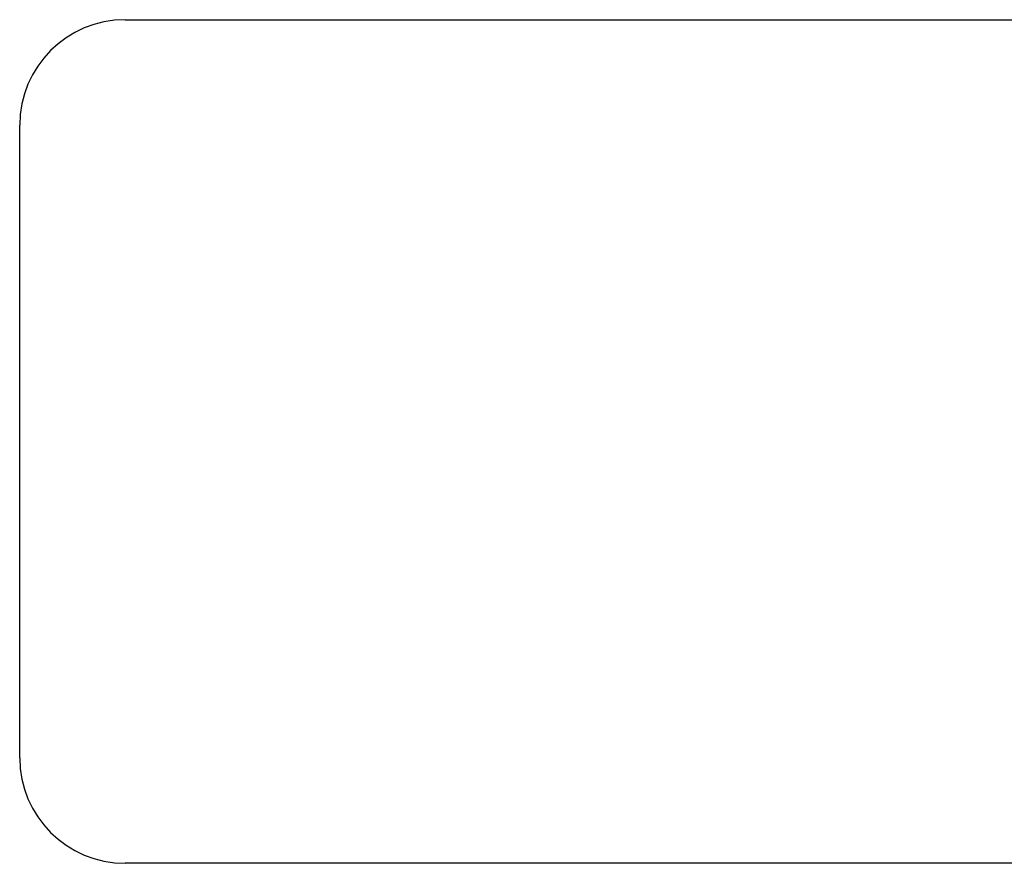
# Model space of a CAD drawing. Header units: inches. Extents: x 12 to 399, y 35 to 190.
# Tile 232 of 256: x 165.29 to 167.62, y 128.71 to 130.71. Entities that reach past the tile are written whole.
import ezdxf

# ---------------------------------------------------------------- set-up
doc = ezdxf.new("R2010")
doc.units = ezdxf.units.IN
doc.header["$MEASUREMENT"] = 0
doc.layers.add('Visible Edges(ANSI)', color=7, linetype='Continuous', lineweight=25)

msp = doc.modelspace()

# ---------------------------------------------------------------- linework, layer by layer
at = {"layer": 'Visible Edges(ANSI)'}
for p, q in [((165.5402, 130.7082), (168.5402, 130.7082)), ((165.2902, 128.9582), (165.2902, 130.4582)), ((168.5402, 128.7082), (165.5402, 128.7082))]:
    msp.add_line(p, q, dxfattribs=at)
for centre, start, end in [((165.5402, 130.4582), 90, 180), ((165.5402, 128.9582), 180, 270)]:
    msp.add_arc(centre, 0.25, start, end, dxfattribs=at)

doc.saveas('drawing.dxf')
